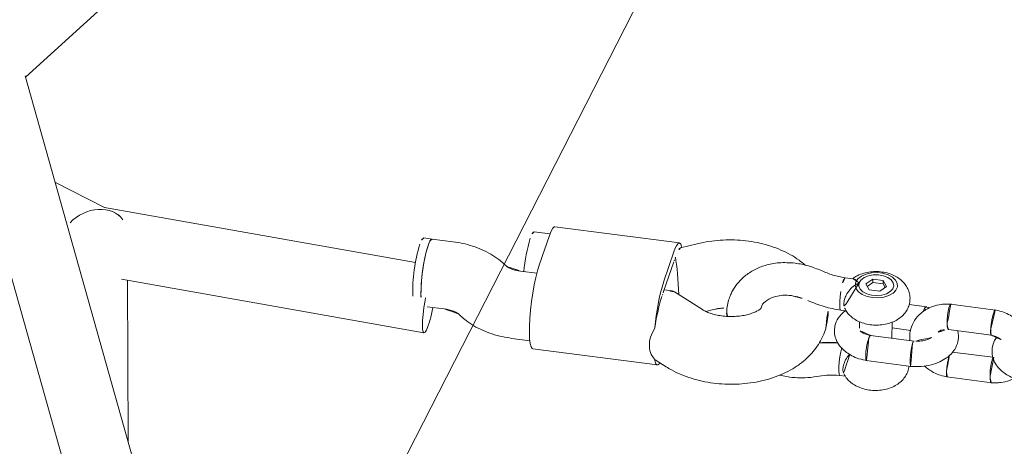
# Model space of a CAD drawing. Extents: x 5459245 to 5462690, y 5971016 to 5972523.
# Tile 164 of 198: x 5462453.332 to 5462453.565, y 5972213.774 to 5972213.874. Entities that reach past the tile are written whole.
import ezdxf

# ---------------------------------------------------------------- set-up
doc = ezdxf.new("R2010")
doc.units = 0
doc.layers.add('A_MAŁA ARCHITEKTURA', color=195, linetype='CONTINUOUS', lineweight=9)

# ---------------------------------------------------------------- blocks, each defined once
blk = doc.blocks.new('A$C43995eb0')
at = {"layer": 'A_MAŁA ARCHITEKTURA', "linetype": 'Continuous'}
for p, q in [((922.44, 455.18), (918.83, 465.28)), ((913.35, 462.8), (916.62, 453.65)), ((903.13, 458.25), (906.73, 448.15)), ((912.29, 450.43), (908.83, 460.12)), ((927.66, 436.49), (924.06, 446.59)), ((1193.15, 446.53), (958.21, 229.02)), ((909.7, 444.22), (909.95, 443.18)), ((918.44, 444.47), (921.92, 434.74)), ((909.86, 443.44), (911.27, 439.48)), ((918.02, 438.42), (916.53, 442.6)), ((920.22, 439.5), (916.81, 437.82)), ((966.98, 215.33), (1208.21, 438.67)), ((909.94, 435.12), (909.87, 435.13)), ((909, 431.49), (909.89, 432.84)), ((910.25, 432.64), (909.72, 431.84)), ((909.89, 432.84), (911.62, 431.87)), ((933.63, 432.59), (933.2, 433.79)), ((909, 431.49), (909.72, 431.84)), ((909, 431.49), (909.83, 429.17)), ((910.55, 429.52), (909.72, 431.84)), ((911.62, 431.87), (912.46, 429.55)), ((920.22, 430.92), (921.59, 431.6)), ((910.55, 429.52), (909.83, 429.17)), ((911.56, 428.2), (909.83, 429.17)), ((910.55, 429.52), (911.93, 428.75)), ((912.46, 429.55), (911.56, 428.2)), ((913.87, 427.03), (913.9, 427.1)), ((919.81, 425.75), (919.38, 426.95)), ((911.87, 425), (912.53, 423.15)), ((926.65, 424.71), (925.24, 424.51)), ((939.99, 419.89), (939.36, 422.22)), ((933.08, 402.32), (933.31, 402.46)), ((934.56, 397.52), (933.33, 398.92)), ((934.54, 396.58), (933.8, 388.75)), ((950.18, 392.04), (950.47, 395.06)), ((961.01, 365.1), (951.04, 393.01)), ((921.27, 388.41), (923.93, 385.36)), ((927.61, 385.43), (934.92, 386.46)), ((933.86, 388.21), (934.51, 386.4)), ((923.01, 384.58), (932.98, 356.66)), ((925.45, 384.36), (932.76, 385.39)), ((961.07, 359.58), (959.63, 363.61)), ((934.98, 356.39), (936.24, 352.85)), ((942.73, 357.48), (935.42, 356.44)), ((944.7, 357.85), (946, 354.2)), ((946.49, 350.8), (946.23, 349.81)), ((961.66, 345.6), (961.93, 346.59)), ((963.53, 338.34), (962.16, 342.2)), ((990.6, 271.13), (969.36, 340.5)), ((947.09, 336.82), (948.76, 332.14)), ((948.76, 332.14), (949.42, 330.27)), ((955.49, 331.17), (977.33, 259.84)), ((1024.03, 289.96), (990.17, 272.54)), ((958.44, 229.23), (838.9, 274.33)), ((977.33, 262.49), (977.33, 261.53)), ((977.33, 259.85), (977.33, 246.71))]:
    blk.add_line(p, q, dxfattribs=at)
at = {"layer": 'A_MAŁA ARCHITEKTURA'}
blk.add_line((831.59, 350), (1131.59, 350), dxfattribs=at)
at = {"layer": 'A_MAŁA ARCHITEKTURA', "linetype": 'Continuous', "flags": 128}
for points in [[(914.19, 428.57), (914.09, 429.79), (913.73, 431.07), (913.15, 432.3), (912.39, 433.4), (911.51, 434.28), (910.57, 434.89), (909.64, 435.17), (908.79, 435.11), (908.08, 434.71), (907.58, 433.99), (907.3, 433.02), (907.28, 431.87), (907.51, 430.61), (907.99, 429.34), (908.66, 428.17), (909.49, 427.17), (910.41, 426.41), (911.36, 425.96), (912.25, 425.85), (913.04, 426.09), (913.65, 426.65), (914.05, 427.5), (914.19, 428.57)], [(912.1, 426.67), (912.78, 426.95), (913.28, 427.54), (913.55, 428.4), (913.57, 429.44), (913.34, 430.59), (912.88, 431.72), (912.22, 432.75), (911.43, 433.58), (910.58, 434.14), (909.74, 434.38), (908.99, 434.27), (908.4, 433.83), (908.01, 433.1), (907.86, 432.13), (907.96, 431.03), (908.32, 429.87), (908.88, 428.78), (909.61, 427.84), (910.44, 427.14), (911.3, 426.74), (912.1, 426.67)], [(927.63, 429.99), (928.58, 430.21), (929.69, 430.55), (930.83, 430.96), (931.88, 431.4), (932.75, 431.83), (933.35, 432.21), (933.62, 432.5), (933.63, 432.59)], [(915.86, 423.71), (917, 424.12), (918.06, 424.57), (918.93, 425), (919.53, 425.37), (919.8, 425.66), (919.81, 425.75)], [(950.31, 393.33), (950.67, 393.27), (950.97, 393.12), (951.06, 392.9), (950.94, 392.6), (950.61, 392.23), (950.08, 391.81)], [(923.73, 385.59), (923.44, 385.35), (923.12, 384.99), (923, 384.69), (923.09, 384.46), (923.39, 384.32), (923.89, 384.25), (924.58, 384.26), (925.45, 384.36)], [(961.01, 365.1), (961.02, 364.93), (960.77, 364.52), (960.18, 363.99), (959.26, 363.38), (958.05, 362.7), (956.59, 361.98), (954.93, 361.24), (953.12, 360.5), (951.22, 359.79), (949.31, 359.14), (947.44, 358.57), (945.68, 358.09), (944.09, 357.72), (942.73, 357.48)], [(935.42, 356.44), (934.32, 356.34), (933.53, 356.37), (933.07, 356.53), (932.98, 356.66)], [(969.36, 340.5), (969.25, 340.23), (968.79, 339.85), (968, 339.4), (966.91, 338.89), (965.58, 338.34), (964.07, 337.79), (962.44, 337.25), (961.86, 337.07)], [(963.05, 339.68), (963.45, 339.78), (965.02, 340.17), (966.42, 340.47), (967.61, 340.65), (968.52, 340.72), (969.12, 340.67), (969.36, 340.5)], [(948.76, 332.14), (948.84, 332.03), (949.28, 331.91), (950.04, 331.92), (951.09, 332.07), (952.39, 332.35), (953.87, 332.74), (955.46, 333.23), (957.09, 333.8), (958.69, 334.41), (960.17, 335.05), (961.47, 335.67), (962.2, 336.06)]]:
    blk.add_lwpolyline(points, dxfattribs=at)
at = {"layer": 'A_MAŁA ARCHITEKTURA', "linetype": 'Continuous'}
for centre, radius, start, end in [((913.31, 428.66), 5.56, 261.8537, 297.2653), ((923.22, 437.67), 53.14, 280.3469, 292.3937), ((932.8, 401.27), 14.96, 278.1544, 280.6947), ((934.8, 395.91), 9.37, 274.7312, 278.2021), ((924.27, 400.07), 14.96, 278.1544, 280.6947), ((926.27, 394.7), 9.37, 274.7312, 278.2021), ((930.96, 391.1), 39.06, 280.4166, 292.2344), ((937.29, 354.53), 1.98, 238.1589, 291.5469), ((943.31, 371.3), 39.98, 280.3978, 298.1847), ((943.96, 369.5), 40.04, 280.4068, 298.1152), ((949.8, 333.82), 1.98, 238.1589, 291.5469), ((950.47, 331.96), 1.98, 238.1589, 291.5469)]:
    blk.add_arc(centre, radius, start, end, dxfattribs=at)
for centre, major_axis, ratio, start_param, end_param in [((941.9, 389.48), (8.27, 2.66), 0.160316, 6.074457, 6.21435), ((932.15, 388.1), (7.02, 4.12), 0.09044, 1.265469, 2.477418), ((941.9, 389.48), (8.1, 1.01), 0.387223, 3.055631, 3.874603), ((941.9, 389.48), (8.27, 2.66), 0.160316, 3.891729, 4.850594), ((932.15, 388.1), (8.27, 2.66), 0.160316, 3.210428, 3.891729), ((985.33, 261.04), (7.2, -4.39), 0.795996, 3.207198, 4.118491), ((985.33, 261.04), (7.2, -4.39), 0.795996, 3.207198, 5.027844), ((985.33, 261.04), (8, 1.2), 0.067946, 3.131424, 3.317906), ((985.33, 261.04), (8, 1.2), 0.067946, 3.151762, 3.317906), ((985.33, 261.04), (7.2, -4.39), 0.795996, 4.118491, 5.027844)]:
    blk.add_ellipse(centre, major_axis=major_axis, ratio=ratio, start_param=start_param, end_param=end_param, dxfattribs=at)
for points, knots in [([(908.67, 461.53), (908.81, 461.48), (909.61, 461.21), (910.99, 461.46), (912.53, 462.07), (913.63, 462.95), (914.51, 464.05), (915.29, 465.69), (915.63, 467.88), (915.47, 470.17), (915.13, 471.45), (914.96, 472.11)], [0, 0, 0, 0, 0.030911, 0.170556, 0.279349, 0.381462, 0.456052, 0.586937, 0.770818, 0.881245, 1, 1, 1, 1]), ([(909.03, 470.83), (908.46, 470.66), (907.52, 470.39), (906.26, 469.56), (905.1, 468.52), (903.9, 466.88), (902.91, 464.48), (902.59, 461.95), (902.75, 459.71), (903.05, 458.59), (903.19, 458.03)], [0, 0, 0, 0, 0.12082, 0.198161, 0.300187, 0.432876, 0.595407, 0.786733, 0.893266, 1, 1, 1, 1]), ([(918.92, 465.07), (918.75, 465.44), (918.43, 466.17), (917.63, 467.45), (916.67, 468.64), (915.79, 469.28), (915.46, 469.52)], [0, 0, 0, 0, 0.20661, 0.409611, 0.777635, 1, 1, 1, 1]), ([(918.83, 465.17), (918.85, 465.14), (918.89, 465.05), (918.61, 464.79), (918.22, 464.53), (917.95, 464.37), (917.91, 464.35), (917.9, 464.35)], [0, 0, 0, 0, 0.221567, 0.581004, 0.940441, 0.985643, 1, 1, 1, 1]), ([(908.9, 460.05), (908.8, 460.43), (908.59, 461.24), (908.65, 462.34), (908.83, 462.95), (908.9, 463.18)], [0, 0, 0, 0, 0.359658, 0.75406, 1, 1, 1, 1]), ([(913.31, 462.99), (913.35, 462.95), (913.43, 462.86), (913.83, 462.89), (914.39, 462.99), (915.08, 463.17), (916.02, 463.49), (916.97, 463.87), (917.57, 464.17), (917.85, 464.32), (917.89, 464.34), (917.9, 464.35)], [0, 0, 0, 0, 0.127039, 0.281255, 0.357514, 0.511693, 0.665886, 0.820122, 0.97441, 0.993839, 1, 1, 1, 1]), ([(903.18, 458.2), (903.18, 458.18), (903.15, 458.11), (903.39, 458.1), (903.72, 458.13), (904.04, 458.18), (904.54, 458.28), (905.29, 458.47), (906.26, 458.77), (907.13, 459.07), (907.63, 459.28), (907.82, 459.36), (907.83, 459.37)], [0, 0, 0, 0, 0.048799, 0.200292, 0.275209, 0.35012, 0.42503, 0.576483, 0.727954, 0.879481, 0.993948, 1, 1, 1, 1]), ([(908.85, 460.04), (908.84, 459.99), (908.82, 459.89), (908.42, 459.64), (908.04, 459.46), (907.84, 459.37), (907.83, 459.37)], [0, 0, 0, 0, 0.35495, 0.71422, 0.985652, 1, 1, 1, 1]), ([(924.16, 446.34), (923.8, 447.14), (923.1, 448.68), (921.63, 450.64), (920.08, 452.12), (918.17, 453.36), (916.06, 454.03), (913.92, 453.85), (912.48, 453.29), (911.82, 452.71), (911.55, 452.48)], [0, 0, 0, 0, 0.144246, 0.280226, 0.403516, 0.513891, 0.695324, 0.827671, 0.930777, 1, 1, 1, 1]), ([(917.5, 453.38), (917.53, 453.39), (917.67, 453.41), (918.11, 453.5), (918.84, 453.68), (919.82, 453.98), (920.69, 454.29), (921.18, 454.49), (921.38, 454.57), (921.39, 454.58)], [0, 0, 0, 0, 0.038902, 0.149671, 0.373621, 0.597622, 0.821732, 0.99105, 1, 1, 1, 1]), ([(922.4, 455.24), (922.39, 455.19), (922.37, 455.09), (921.98, 454.85), (921.59, 454.67), (921.4, 454.58), (921.39, 454.58)], [0, 0, 0, 0, 0.339617, 0.707444, 0.985309, 1, 1, 1, 1]), ([(922.55, 449.28), (922.72, 450.16), (922.99, 451.62), (922.81, 453.72), (922.52, 454.84), (922.37, 455.4)], [0, 0, 0, 0, 0.4359417, 0.7177048, 1, 1, 1, 1]), ([(906.73, 448.26), (906.73, 448.24), (906.71, 448.15), (906.94, 448.13), (907.28, 448.15), (907.6, 448.2), (908.1, 448.31), (908.84, 448.53), (909.79, 448.88), (910.64, 449.24), (911.12, 449.49), (911.31, 449.59), (911.32, 449.6)], [0, 0, 0, 0, 0.045932, 0.197882, 0.273024, 0.348161, 0.423297, 0.575207, 0.727134, 0.879118, 0.99393, 1, 1, 1, 1]), ([(912.28, 450.43), (912.27, 450.37), (912.26, 450.24), (911.89, 449.93), (911.52, 449.71), (911.33, 449.6), (911.32, 449.6)], [0, 0, 0, 0, 0.3444678, 0.7095755, 0.9854191, 1, 1, 1, 1]), ([(913.98, 448.56), (913.86, 448.6), (913.49, 448.71), (912.84, 449.37), (912.45, 450.14), (912.22, 450.58)], [0, 0, 0, 0, 0.178414, 0.537253, 1, 1, 1, 1]), ([(906.65, 448.36), (906.81, 447.99), (907.14, 447.26), (907.93, 445.97), (909.03, 444.68), (910.41, 443.6), (912.04, 442.74), (913.99, 442.25), (916.2, 442.38), (917.8, 442.91), (918.59, 443.43), (918.77, 443.56)], [0, 0, 0, 0, 0.075607, 0.149893, 0.284569, 0.400352, 0.496514, 0.657212, 0.80576, 0.954615, 1, 1, 1, 1]), ([(915.77, 447.75), (915.79, 447.74), (915.93, 447.68), (916.36, 447.39), (917.05, 446.75), (917.72, 445.86), (918.2, 445.02), (918.39, 444.57), (918.46, 444.38)], [0, 0, 0, 0, 0.020989, 0.196232, 0.426825, 0.716779, 0.885893, 1, 1, 1, 1]), ([(919.12, 444.39), (919.13, 444.39), (919.34, 444.43), (919.84, 444.56), (920.74, 444.85), (921.7, 445.2), (922.46, 445.53), (922.98, 445.77), (923.33, 445.95), (923.72, 446.16), (924.05, 446.39), (924.06, 446.48), (924.06, 446.52)], [0, 0, 0, 0, 0.005393, 0.1404341, 0.2754743, 0.4104979, 0.5454959, 0.6122556, 0.6790099, 0.7457641, 0.8807266, 1, 1, 1, 1]), ([(919.12, 444.39), (919.11, 444.38), (918.9, 444.34), (918.58, 444.3), (918.51, 444.36), (918.48, 444.39)], [0, 0, 0, 0, 0.020183, 0.525592, 1, 1, 1, 1]), ([(932.78, 433.17), (932.95, 433.4), (933.37, 433.96), (933.79, 435.03), (934.06, 436.31), (934.09, 437.71), (933.88, 439.19), (933.42, 440.69), (932.73, 442.15), (931.81, 443.49), (930.74, 444.63), (929.54, 445.52), (928.31, 446.12), (927.03, 446.45), (925.77, 446.48), (924.81, 446.35), (924.34, 446.12), (924.24, 446.07)], [0, 0, 0, 0, 0.044786, 0.109778, 0.177351, 0.248861, 0.324169, 0.401364, 0.479158, 0.558078, 0.639001, 0.713713, 0.785145, 0.852976, 0.918408, 0.982636, 1, 1, 1, 1]), ([(910.6, 443.18), (910.59, 443.18), (910.57, 443.18), (910.53, 443.17), (910.41, 443.17), (910.14, 443.17), (909.91, 443.21), (909.94, 443.3), (909.94, 443.32)], [0, 0, 0, 0, 0.020188, 0.035467, 0.096595, 0.341871, 0.837557, 1, 1, 1, 1]), ([(910.6, 443.18), (910.6, 443.18), (910.62, 443.18), (910.66, 443.18), (910.8, 443.2), (910.96, 443.22), (911.12, 443.25), (911.15, 443.26)], [0, 0, 0, 0, 0.0524002, 0.092059, 0.2507252, 0.8873749, 1, 1, 1, 1]), ([(918.95, 426.33), (919.12, 426.56), (919.54, 427.12), (919.96, 428.19), (920.24, 429.47), (920.27, 430.87), (920.06, 432.35), (919.6, 433.85), (918.9, 435.31), (917.99, 436.65), (916.91, 437.8), (915.72, 438.68), (914.48, 439.28), (913.21, 439.61), (911.94, 439.65), (910.67, 439.41), (909.49, 438.87), (908.48, 438.05), (907.71, 437.06), (907.16, 435.93), (906.83, 434.68), (906.74, 433.31), (906.88, 431.84), (907.27, 430.34), (907.91, 428.87), (908.76, 427.48), (909.83, 426.26), (910.89, 425.35), (911.65, 424.99), (911.92, 424.85)], [0, 0, 0, 0, 0.023707, 0.057851, 0.093351, 0.130918, 0.170481, 0.211036, 0.251905, 0.293365, 0.335878, 0.375128, 0.412655, 0.44829, 0.482665, 0.516407, 0.553005, 0.587902, 0.621785, 0.65573, 0.690773, 0.727747, 0.766836, 0.807263, 0.848045, 0.889291, 0.931455, 0.975134, 1, 1, 1, 1]), ([(919.46, 426.72), (920.21, 426.43), (921.6, 425.88), (923.61, 426.08), (925.15, 426.72), (926.25, 427.59), (927.13, 428.7), (927.91, 430.33), (928.25, 432.53), (928.1, 434.82), (927.75, 436.09), (927.58, 436.75)], [0, 0, 0, 0, 0.142973, 0.26647, 0.362682, 0.452987, 0.518952, 0.634702, 0.797319, 0.894978, 1, 1, 1, 1]), ([(921.87, 434.89), (921.94, 434.64), (922.08, 434.17), (922.2, 433.41), (922.22, 432.73), (922.14, 432.23), (922.05, 431.98), (922.07, 431.99), (922.08, 431.99)], [0, 0, 0, 0, 0.161678, 0.29966, 0.528256, 0.700153, 0.830569, 1, 1, 1, 1]), ([(922.6, 434.62), (922.61, 434.62), (922.83, 434.64), (923.35, 434.72), (924.27, 434.94), (925.25, 435.26), (926.02, 435.56), (926.55, 435.8), (926.89, 435.97), (927.28, 436.2), (927.6, 436.45), (927.59, 436.57), (927.59, 436.62)], [0, 0, 0, 0, 0.005411, 0.140898, 0.276384, 0.411854, 0.547298, 0.614278, 0.681253, 0.748228, 0.883636, 1, 1, 1, 1]), ([(922.6, 434.62), (922.6, 434.62), (922.38, 434.6), (922.04, 434.6), (921.97, 434.7), (921.93, 434.75)], [0, 0, 0, 0, 0.020629, 0.537199, 1, 1, 1, 1]), ([(928.08, 432.38), (928.37, 432.29), (929.13, 432.06), (930.43, 432.08), (931.45, 432.3), (932.19, 432.62), (932.63, 432.88), (932.75, 433.13), (932.77, 433.17)], [0, 0, 0, 0, 0.16439, 0.4332678, 0.6650054, 0.7472862, 0.9523734, 1, 1, 1, 1]), ([(936.34, 427.77), (935.87, 428.4), (934.8, 429.85), (934.05, 431.6), (933.63, 432.59)], [0, 0, 0, 0, 0.4362662, 1, 1, 1, 1]), ([(926.98, 428.57), (927.18, 428.09), (927.74, 426.77), (928.46, 425.5), (928.99, 424.76), (929.02, 424.73)], [0, 0, 0, 0, 0.357567, 0.968757, 1, 1, 1, 1]), ([(911.89, 425.01), (911.86, 425.14), (911.79, 425.46), (911.95, 426.1), (912.07, 426.56), (912.1, 426.67), (912.1, 426.67)], [0, 0, 0, 0, 0.361788, 0.862712, 0.996031, 1, 1, 1, 1]), ([(912.1, 426.67), (912.1, 426.67), (912.24, 426.55), (912.75, 426.14), (913.77, 425.59), (914.83, 425.34), (915.78, 425.25), (916.61, 425.25), (917.68, 425.47), (918.53, 425.83), (918.81, 426.18), (918.94, 426.34)], [0, 0, 0, 0, 0.001502, 0.074577, 0.262282, 0.450984, 0.468627, 0.609183, 0.744481, 0.884528, 1, 1, 1, 1]), ([(921.29, 417.79), (921.19, 419.15), (920.98, 421.86), (920.2, 424.45), (919.81, 425.75)], [0, 0, 0, 0, 0.49987, 1, 1, 1, 1]), ([(939.36, 422.22), (938.91, 423.34), (938.1, 425.34), (936.88, 427.03), (936.34, 427.77)], [0, 0, 0, 0, 0.5610405, 1, 1, 1, 1]), ([(925.24, 424.51), (924.69, 424.39), (923.47, 424.11), (921.9, 423.49), (920.96, 422.9), (920.61, 422.68)], [0, 0, 0, 0, 0.335828, 0.752075, 1, 1, 1, 1]), ([(950.47, 395.06), (950.51, 395.55), (950.61, 396.86), (950.54, 399.06), (950.23, 401.63), (949.66, 404.22), (948.86, 406.79), (947.84, 409.29), (946.62, 411.72), (945.21, 414.03), (943.61, 416.2), (941.85, 418.21), (939.92, 420.02), (937.84, 421.6), (935.7, 422.87), (933.56, 423.81), (931.48, 424.43), (929.42, 424.76), (927.8, 424.81), (926.89, 424.73), (926.65, 424.71)], [0, 0, 0, 0, 0.0357129, 0.095965, 0.1564336, 0.2169193, 0.2772372, 0.3374051, 0.3975559, 0.4578717, 0.5185024, 0.5796592, 0.6415145, 0.7041232, 0.7672404, 0.8234061, 0.8778235, 0.9304733, 0.9812832, 1, 1, 1, 1]), ([(912.53, 423.15), (912.8, 422.21), (913.36, 420.33), (913.5, 418.36), (913.57, 417.37)], [0, 0, 0, 0, 0.499842, 1, 1, 1, 1]), ([(913.57, 417.37), (913.66, 416.3), (913.83, 414.14), (914.48, 412.1), (914.81, 411.07)], [0, 0, 0, 0, 0.499782, 1, 1, 1, 1]), ([(922.04, 413.79), (921.84, 414.44), (921.44, 415.74), (921.34, 417.11), (921.29, 417.79)], [0, 0, 0, 0, 0.499706, 1, 1, 1, 1]), ([(914.15, 413.43), (914.01, 412.82), (913.69, 411.44), (913.5, 409.18), (913.53, 406.68), (913.83, 404.11), (914.37, 401.53), (915.14, 398.96), (916.14, 396.44), (917.34, 394.01), (918.74, 391.69), (920.07, 389.83), (920.96, 388.78), (921.27, 388.41)], [0, 0, 0, 0, 0.0758067, 0.1697587, 0.2659143, 0.3632316, 0.4606417, 0.5577935, 0.6546909, 0.7515344, 0.848622, 0.9461829, 1, 1, 1, 1]), ([(927.9, 408.74), (927.71, 408.69), (927.06, 408.52), (925.67, 409.04), (924.06, 410.26), (922.8, 411.95), (922.3, 413.16), (922.04, 413.79)], [0, 0, 0, 0, 0.095982, 0.344969, 0.622909, 0.802115, 1, 1, 1, 1]), ([(914.81, 411.07), (915.32, 409.88), (916.28, 407.66), (918.33, 405.08), (920.53, 403.16), (922.87, 401.83), (925.2, 401.08), (927.06, 400.87), (928.52, 400.89), (929.83, 401.06), (931.29, 401.41), (932.26, 401.87), (932.74, 402.09)], [0, 0, 0, 0, 0.159676, 0.296507, 0.4161, 0.537989, 0.652629, 0.746799, 0.79322, 0.854268, 0.9289, 1, 1, 1, 1]), ([(927.89, 408.79), (927.89, 408.79), (927.85, 408.79), (928.02, 408.77), (928.42, 408.58), (929.05, 408.19), (929.81, 407.57), (930.65, 406.73), (931.5, 405.68), (932.33, 404.45), (933.07, 403.08), (933.69, 401.65), (934.15, 400.23), (934.45, 398.89), (934.58, 397.71), (934.58, 396.97), (934.55, 396.65), (934.54, 396.58)], [0, 0, 0, 0, 0.001926, 0.077985, 0.148793, 0.218921, 0.290173, 0.363372, 0.43874, 0.515955, 0.594419, 0.673411, 0.752046, 0.829541, 0.905404, 0.979509, 1, 1, 1, 1]), ([(933.27, 402.55), (933.13, 402.37), (932.87, 402.06), (932.5, 401.98), (932.33, 401.94)], [0, 0, 0, 0, 0.5703487, 1, 1, 1, 1]), ([(932.73, 402.12), (932.84, 402.15), (933.07, 402.22), (933.2, 402.45), (933.26, 402.58)], [0, 0, 0, 0, 0.486763, 1, 1, 1, 1]), ([(933.33, 398.92), (933.18, 399.1), (932.74, 399.62), (932.11, 400.49), (931.68, 401.25), (931.51, 401.56)], [0, 0, 0, 0, 0.228258, 0.679035, 1, 1, 1, 1]), ([(943.46, 388.54), (944.3, 388.52), (945.96, 388.49), (948.08, 389.29), (949.49, 390.4), (949.91, 391.39), (950.08, 391.81)], [0, 0, 0, 0, 0.266006, 0.531719, 0.802227, 1, 1, 1, 1]), ([(961.93, 346.59), (962.05, 347.07), (962.34, 348.26), (962.56, 350.25), (962.56, 352.58), (962.3, 354.97), (961.81, 357.32), (961.31, 358.85), (961.07, 359.58)], [0, 0, 0, 0, 0.116396, 0.290811, 0.468686, 0.650093, 0.832509, 1, 1, 1, 1]), ([(946, 354.2), (946.06, 354.02), (946.25, 353.46), (946.46, 352.58), (946.56, 351.7), (946.55, 351.07), (946.51, 350.84), (946.5, 350.8), (946.49, 350.8)], [0, 0, 0, 0, 0.106924, 0.320405, 0.530018, 0.735771, 0.94263, 1, 1, 1, 1]), ([(946.23, 349.81), (946.11, 349.33), (945.82, 348.14), (945.6, 346.14), (945.59, 343.82), (945.86, 341.43), (946.34, 339.07), (946.85, 337.55), (947.09, 336.82)], [0, 0, 0, 0, 0.116396, 0.290811, 0.468686, 0.650093, 0.832509, 1, 1, 1, 1]), ([(962.16, 342.2), (962.09, 342.38), (961.9, 342.94), (961.7, 343.81), (961.6, 344.7), (961.61, 345.33), (961.65, 345.56), (961.66, 345.59), (961.66, 345.6)], [0, 0, 0, 0, 0.106924, 0.320405, 0.530018, 0.735771, 0.94263, 1, 1, 1, 1])]:
    blk.add_open_spline(points, degree=3, knots=knots, dxfattribs=at)

msp = doc.modelspace()

# ---------------------------------------------------------------- block references
at = {"layer": 'A_MAŁA ARCHITEKTURA', "xscale": 0.001, "yscale": 0.001, "zscale": 0.001, "rotation": 242.9301705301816}
msp.add_blockref('A$C43995eb0', (5462453.5658, 5972214.81866), dxfattribs=at)

doc.saveas('drawing.dxf')
